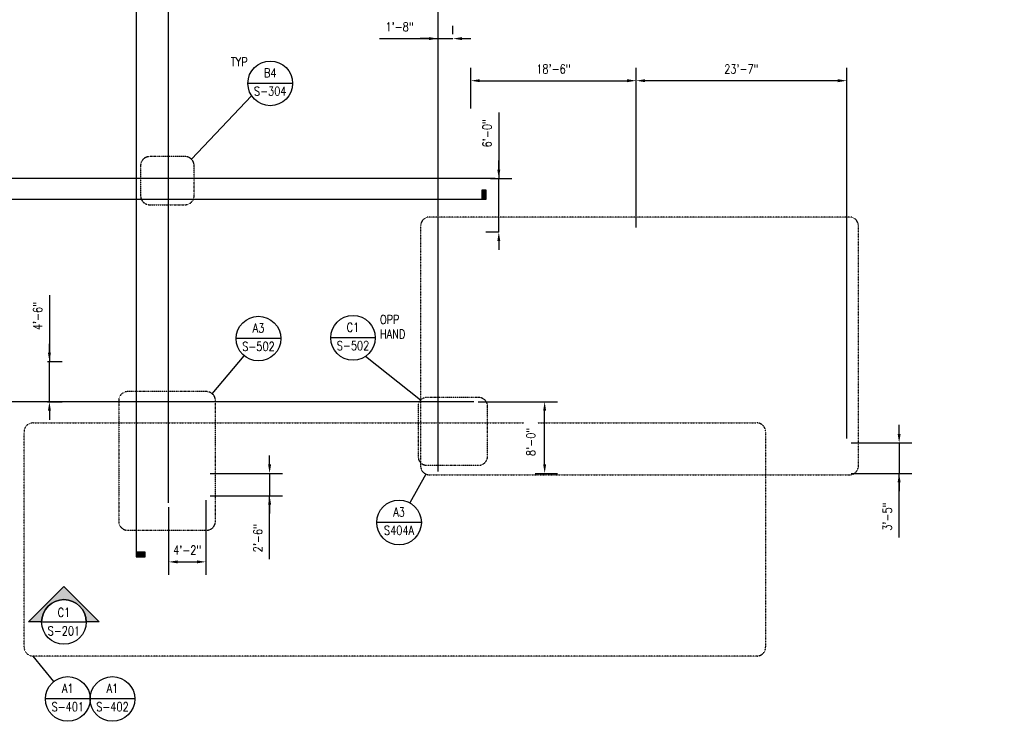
# Model space of a CAD drawing. Header units: inches. Extents: x -19111 to 19111, y -1073 to 833.
# Tile 58 of 59: x 6 to 1329, y -1073 to -131. Entities that reach past the tile are written whole.
import ezdxf
from ezdxf import colors
from ezdxf.entities.mleader import LeaderData, LeaderLine
from ezdxf.enums import TextEntityAlignment as Align
from ezdxf.math import Vec2, Vec3

# ---------------------------------------------------------------- set-up
doc = ezdxf.new("R2010")
doc.units = ezdxf.units.IN
doc.header["$MEASUREMENT"] = 0
for name, pattern in [('CENTER2', [1.125, 0.75, -0.125, 0.125, -0.125]), ('Dash', [0.25, 0.125, -0.125]), ('Dash Dot 3_16_', [0.3125, 0.1875, -0.0625, 0, -0.0625]), ('Grid Line 1_2_', [0.875, 0.5, -0.125, 0.125, -0.125])]:
    doc.linetypes.add(name, pattern=pattern)
for name, color, linetype in [('A-ANNO-SYMB', 2, 'Continuous'), ('G-ANNO-REFR', 2, 'Continuous'), ('G-ANNO-SYMB', 2, 'Continuous'), ('S-ANNO-DIMS', 1, 'Continuous'), ('S-ANNO-NOTE', 2, 'Continuous'), ('S-ANNO-SYMB', 2, 'Continuous'), ('S-ANNO-TEXT', 2, 'Continuous'), ('S-GRID', 1, 'CENTER2')]:
    doc.layers.add(name, color=color, linetype=linetype)
doc.styles.add('AEC_COMN_TITLE', font='romans.shx', dxfattribs={"width": 0.8, "height": 0.1875})
doc.styles.add('Annotative', font='romans.shx', dxfattribs={"width": 0.8, "height": 0.125})
doc.styles.add('Arial', font='romans.shx', dxfattribs={"width": 0.8})
doc.styles.add('ROMANS', font='romans.shx', dxfattribs={"width": 0.8})
doc.dimstyles.new('Annotative', dxfattribs={"dimscale": 0, "dimtxt": 0.125, "dimasz": 0.125, "dimexe": 0.18, "dimexo": 0.0625, "dimgap": 0.09, "dimtad": 1, "dimdec": 3, "dimzin": 3, "dimdsep": 46, "dimlunit": 4, "dimtxsty": 'Annotative', "dimcen": 0.09, "dimclrt": 2, "dimazin": 2, "dimtfac": 1, "dimtdec": 3, "dimtmove": 1, "dimatfit": 0, "dimfxl": 1, "dimtfill": 1, "dimfrac": 2, "dimtolj": 1, "dimtzin": 0, "dimarcsym": 0})

# ---------------------------------------------------------------- blocks, each defined once
blk = doc.blocks.new('*D4')
at = {"layer": 'Defpoints', "color": 0, "transparency": 16777216}
for p in [(37.4, -590), (45.9, -590), (37.4, -644)]:
    blk.add_point(p, dxfattribs=at)
at = {"layer": 'S-ANNO-DIMS', "color": 0, "lineweight": -2, "transparency": 16777216}
for p, q in [((45.9, -500.6), (45.9, -590)), ((45.9, -578), (45.9, -566)), ((43.4, -590), (63.2, -590)), ((45.9, -644), (45.9, -590)), ((45.9, -644), (45.9, -590)), ((43.4, -644), (63.2, -644)), ((45.9, -656), (45.9, -668))]:
    blk.add_line(p, q, dxfattribs=at)
at = {"layer": 'S-ANNO-DIMS', "color": 0, "transparency": 16777216}
for points in [[(43.9, -578), (47.9, -578), (45.9, -590)], [(43.9, -656), (47.9, -656), (45.9, -644)]]:
    blk.add_solid(points, dxfattribs=at)
at = {"layer": 'S-ANNO-DIMS', "color": 2, "lineweight": -3, "transparency": 16777216, "insert": (30.1, -528.7), "char_height": 12, "width": 49.311, "attachment_point": 5, "rotation": 90, "style": 'Annotative', "bg_fill": 3, "box_fill_scale": 1.25, "bg_fill_color": 256, "bg_fill_true_color": 13158600, "bg_fill_transparency": 0}
blk.add_mtext('\\A1;4\'-6"', dxfattribs=at)
blk = doc.blocks.new('*D15')
at = {"layer": 'Defpoints', "color": 0, "transparency": 16777216}
for p in [(834, -212.7), (612, -256.1), (834, -416)]:
    blk.add_point(p, dxfattribs=at)
at = {"layer": 'S-ANNO-DIMS', "color": 0, "lineweight": -2, "transparency": 16777216}
for p, q in [((612, -250.1), (612, -195.5)), ((834, -410), (834, -195.5)), ((624, -212.7), (822, -212.7))]:
    blk.add_line(p, q, dxfattribs=at)
at = {"layer": 'S-ANNO-DIMS', "color": 0, "transparency": 16777216}
for points in [[(624, -210.7), (624, -214.7), (612, -212.7)], [(822, -210.7), (822, -214.7), (834, -212.7)]]:
    blk.add_solid(points, dxfattribs=at)
at = {"layer": 'S-ANNO-DIMS', "color": 2, "lineweight": -3, "transparency": 16777216, "insert": (723, -197), "char_height": 12, "width": 60.165, "attachment_point": 5, "style": 'Annotative', "bg_fill": 3, "box_fill_scale": 1.25, "bg_fill_color": 256, "bg_fill_true_color": 13158600, "bg_fill_transparency": 0}
blk.add_mtext('\\A1;18\'-6"', dxfattribs=at)
blk = doc.blocks.new('*D14')
at = {"layer": 'Defpoints', "color": 0, "transparency": 16777216}
for p in [(616, -644), (711.2, -644), (692.3, -740)]:
    blk.add_point(p, dxfattribs=at)
at = {"layer": 'S-ANNO-DIMS', "color": 0, "lineweight": -2, "transparency": 16777216}
for p, q in [((622, -644), (728.5, -644)), ((711.2, -728), (711.2, -656)), ((698.3, -740), (728.5, -740))]:
    blk.add_line(p, q, dxfattribs=at)
at = {"layer": 'S-ANNO-DIMS', "color": 0, "transparency": 16777216}
for points in [[(709.2, -656), (713.2, -656), (711.2, -644)], [(709.2, -728), (713.2, -728), (711.2, -740)]]:
    blk.add_solid(points, dxfattribs=at)
at = {"layer": 'S-ANNO-DIMS', "color": 2, "lineweight": -3, "transparency": 16777216, "insert": (686.6, -716.7), "char_height": 12, "width": 49.311, "attachment_point": 1, "rotation": 90, "line_spacing_factor": 0.983083, "style": 'Annotative', "bg_fill": 3, "box_fill_scale": 1.25, "bg_fill_color": 256, "bg_fill_true_color": 13158600, "bg_fill_transparency": 0}
blk.add_mtext('\\A1;8\'-0"', dxfattribs=at)
blk = doc.blocks.new('*D16')
at = {"layer": 'Defpoints', "color": 0, "transparency": 16777216}
for p in [(632.3, -344), (649.6, -344), (654.7, -416)]:
    blk.add_point(p, dxfattribs=at)
at = {"layer": 'S-ANNO-DIMS', "color": 0, "lineweight": -2, "transparency": 16777216}
for p, q in [((649.6, -255.4), (649.6, -344)), ((649.6, -332), (649.6, -320)), ((638.3, -344), (666.9, -344)), ((649.6, -416), (649.6, -344)), ((649.6, -416), (649.6, -344)), ((648.7, -416), (632.3, -416)), ((649.6, -428), (649.6, -440))]:
    blk.add_line(p, q, dxfattribs=at)
at = {"layer": 'S-ANNO-DIMS', "color": 0, "transparency": 16777216}
for points in [[(647.6, -332), (651.6, -332), (649.6, -344)], [(647.6, -428), (651.6, -428), (649.6, -416)]]:
    blk.add_solid(points, dxfattribs=at)
at = {"layer": 'S-ANNO-DIMS', "color": 2, "lineweight": -3, "transparency": 16777216, "insert": (633.8, -283.3), "char_height": 12, "width": 49.311, "attachment_point": 5, "rotation": 90, "style": 'Annotative', "bg_fill": 3, "box_fill_scale": 1.25, "bg_fill_color": 256, "bg_fill_true_color": 13158600, "bg_fill_transparency": 0}
blk.add_mtext('\\A1;6\'-0"', dxfattribs=at)
blk = doc.blocks.new('*D18')
at = {"layer": 'Defpoints', "color": 0, "transparency": 16777216}
for p in [(1117, -699), (1117, -740), (1187.4, -740)]:
    blk.add_point(p, dxfattribs=at)
at = {"layer": 'S-ANNO-DIMS', "color": 0, "lineweight": -2, "transparency": 16777216}
for p, q in [((1187.4, -687), (1187.4, -675)), ((1123, -699), (1204.7, -699)), ((1187.4, -699), (1187.4, -740)), ((1187.4, -699), (1187.4, -740)), ((1123, -740), (1204.7, -740)), ((1187.4, -826.2), (1187.4, -740)), ((1187.4, -752), (1187.4, -764))]:
    blk.add_line(p, q, dxfattribs=at)
at = {"layer": 'S-ANNO-DIMS', "color": 0, "transparency": 16777216}
for points in [[(1185.4, -687), (1189.4, -687), (1187.4, -699)], [(1185.4, -752), (1189.4, -752), (1187.4, -740)]]:
    blk.add_solid(points, dxfattribs=at)
at = {"layer": 'S-ANNO-DIMS', "color": 2, "lineweight": -3, "transparency": 16777216, "insert": (1171.6, -798.1), "char_height": 12, "attachment_point": 5, "rotation": 90, "style": 'Annotative', "bg_fill": 3, "box_fill_scale": 1.25, "bg_fill_color": 256, "bg_fill_true_color": 13158600, "bg_fill_transparency": 0}
blk.add_mtext('\\A1;3\'-5"', dxfattribs=at)
blk = doc.blocks.new('Detail Callout AEC')
at = {"color": 0, "linetype": 'ByBlock', "lineweight": -3, "transparency": 16777216}
blk.add_line((0.25, 0), (-0.25, 0), dxfattribs=at)
blk.add_circle((0, 0), 0.25, dxfattribs=at)
at = {"color": 0, "linetype": 'ByBlock', "lineweight": -3, "transparency": 16777216, "style": 'AEC_COMN_TITLE'}
for tag, p in [('VIEWNUMBER', (0, 0.051)), ('SHEETNUMBER', (0, -0.126))]:
    blk.add_attdef(tag, text='', height=0.0938, dxfattribs=at).set_placement(p, align=Align.CENTER)
blk = doc.blocks.new('*U25')
at = {"lineweight": -3}
blk.add_hatch(color=256, dxfattribs=at).paths.add_polyline_path([(17.455, 0), (17.517, 0), (17.517, 0.125), (17.455, 0.125)])
at = {"linetype": 'Continuous', "lineweight": -3}
blk.add_line((0.312, 0), (17.517, 0), dxfattribs=at)
at = {"lineweight": -3, "flags": 128}
blk.add_lwpolyline([(17.455, 0), (17.517, 0), (17.517, 0.125), (17.455, 0.125), (17.455, 0)], close=True, dxfattribs=at)
at = {"linetype": 'Continuous', "lineweight": -3, "style": 'Arial'}
blk.add_attdef('X#', text='', height=0.0938, dxfattribs=at).set_placement((0, 0.047), align=Align.BOTTOM_CENTER)
blk.add_attdef('X-###', text='', height=0.0938, dxfattribs=at).set_placement((0, -0.047), align=Align.TOP_CENTER)
blk = doc.blocks.new('*U23')
at = {"lineweight": -3}
h = blk.add_hatch(color=256, dxfattribs=at)
edge = h.paths.add_edge_path()
edge.add_line((0, 0.312), (0, 0.495))
edge.add_line((0, 0.495), (0.495, 0))
edge.add_line((0.495, 0), (0, -0.495))
edge.add_line((0, -0.495), (0, -0.312))
edge.add_arc((0, 0), 0.312, 270, 450)
blk.add_hatch(color=256, dxfattribs=at).paths.add_polyline_path([(0, -9.582), (0, -9.644), (0.125, -9.644), (0.125, -9.582)])
for p, q in [((0.495, 0), (0, 0.495)), ((-0.312, 0), (0.312, 0)), ((0, -0.495), (0.495, 0))]:
    blk.add_line(p, q, dxfattribs=at)
at = {"linetype": 'Continuous', "lineweight": -3}
blk.add_line((0, -0.312), (0, -9.644), dxfattribs=at)
at = {"lineweight": -3, "flags": 128}
blk.add_lwpolyline([(0, 0.312), (0, 0.495), (0.495, 0), (0, -0.495), (0, -0.312, 1), (0, 0.312)], format="xyb", close=True, dxfattribs=at)
blk.add_lwpolyline([(0.016, 0.312), (0.016, 0.312)], dxfattribs=at)
blk.add_lwpolyline([(0.016, 0.312), (0.016, 0.312)], dxfattribs=at)
blk.add_lwpolyline([(0, -9.582), (0, -9.644), (0.125, -9.644), (0.125, -9.582), (0, -9.582)], close=True, dxfattribs=at)
at = {"lineweight": -3}
blk.add_circle((0, 0), 0.312, dxfattribs=at)
at = {"linetype": 'Continuous', "lineweight": -3, "style": 'Arial'}
blk.add_attdef('X#', text='', height=0.0938, dxfattribs=at).set_placement((0, 0.047), align=Align.BOTTOM_CENTER)
blk.add_attdef('X-###', text='', height=0.0938, dxfattribs=at).set_placement((0, -0.047), align=Align.TOP_CENTER)
blk = doc.blocks.new('*D26')
at = {"layer": 'Defpoints', "color": 0, "transparency": 16777216}
for p in [(568, -156.2), (588, -156.2), (588, -156.2)]:
    blk.add_point(p, dxfattribs=at)
at = {"layer": 'S-ANNO-DIMS', "color": 0, "lineweight": -2, "transparency": 16777216}
for p, q in [((568, -150.2), (568, -138.9)), ((588, -150.2), (588, -138.9)), ((489.1, -156.2), (568, -156.2)), ((556, -156.2), (544, -156.2)), ((568, -156.2), (588, -156.2)), ((568, -156.2), (588, -156.2)), ((600, -156.2), (612, -156.2))]:
    blk.add_line(p, q, dxfattribs=at)
at = {"layer": 'S-ANNO-DIMS', "color": 0, "transparency": 16777216}
for points in [[(556, -154.2), (556, -158.2), (568, -156.2)], [(600, -154.2), (600, -158.2), (588, -156.2)]]:
    blk.add_solid(points, dxfattribs=at)
at = {"layer": 'S-ANNO-DIMS', "color": 2, "transparency": 16777216, "insert": (516.4, -140.4), "char_height": 12, "attachment_point": 5, "style": 'Annotative', "bg_fill": 3, "box_fill_scale": 1.25, "bg_fill_color": 256, "bg_fill_true_color": 13158600, "bg_fill_transparency": 0}
blk.add_mtext('\\A1;1\'-8"', dxfattribs=at)
blk = doc.blocks.new('*U30')
at = {"lineweight": -3}
h = blk.add_hatch(color=256, dxfattribs=at)
edge = h.paths.add_edge_path()
edge.add_line((-0.312, 0), (-0.495, 0))
edge.add_line((-0.495, 0), (0, 0.495))
edge.add_line((0, 0.495), (0.495, 0))
edge.add_line((0.495, 0), (0.312, 0))
edge.add_arc((0, 0), 0.312, 0, 180)
for p, q in [((0, 0.495), (-0.495, 0)), ((0.495, 0), (0, 0.495)), ((-0.312, 0), (0.312, 0))]:
    blk.add_line(p, q, dxfattribs=at)
at = {"lineweight": -3, "flags": 128}
blk.add_lwpolyline([(-0.312, 0), (-0.495, 0), (0, 0.495), (0.495, 0), (0.312, 0, 1), (-0.312, 0)], format="xyb", close=True, dxfattribs=at)
blk.add_lwpolyline([(-0.312, 0.016), (-0.312, 0.016)], dxfattribs=at)
blk.add_lwpolyline([(-0.312, 0.016), (-0.312, 0.016)], dxfattribs=at)
at = {"lineweight": -3}
blk.add_circle((0, 0), 0.312, dxfattribs=at)
at = {"linetype": 'Continuous', "lineweight": -3, "style": 'Arial'}
blk.add_attdef('X#', text='', height=0.0938, dxfattribs=at).set_placement((0, 0.047), align=Align.BOTTOM_CENTER)
blk.add_attdef('X-###', text='', height=0.0938, dxfattribs=at).set_placement((0, -0.047), align=Align.TOP_CENTER)
blk = doc.blocks.new('*D43')
at = {"layer": 'Defpoints', "color": 0, "transparency": 16777216}
for p in [(834, -212.7), (834, -416), (1117, -699)]:
    blk.add_point(p, dxfattribs=at)
at = {"layer": 'S-ANNO-DIMS', "color": 0, "lineweight": -2, "transparency": 16777216}
for p, q in [((834, -410), (834, -195.5)), ((1117, -693), (1117, -195.5)), ((1105, -212.7), (846, -212.7))]:
    blk.add_line(p, q, dxfattribs=at)
at = {"layer": 'S-ANNO-DIMS', "color": 0, "transparency": 16777216}
for points in [[(846, -210.7), (846, -214.7), (834, -212.7)], [(1105, -210.7), (1105, -214.7), (1117, -212.7)]]:
    blk.add_solid(points, dxfattribs=at)
at = {"layer": 'S-ANNO-DIMS', "color": 2, "lineweight": -3, "transparency": 16777216, "insert": (975.5, -197), "char_height": 12, "width": 60.165, "attachment_point": 5, "style": 'Annotative', "bg_fill": 3, "box_fill_scale": 1.25, "bg_fill_color": 256, "bg_fill_true_color": 13158600, "bg_fill_transparency": 0}
blk.add_mtext('\\A1;23\'-7"', dxfattribs=at)
blk = doc.blocks.new('*D52')
at = {"layer": 'Defpoints', "color": 0, "transparency": 16777216}
for p in [(206, -779.5), (256, -770), (256, -858.9)]:
    blk.add_point(p, dxfattribs=at)
at = {"layer": 'S-ANNO-DIMS', "color": 0, "lineweight": -2, "transparency": 16777216}
for p, q in [((256, -776), (256, -876.2)), ((206, -785.5), (206, -876.2)), ((218, -858.9), (244, -858.9))]:
    blk.add_line(p, q, dxfattribs=at)
at = {"layer": 'S-ANNO-DIMS', "color": 2, "transparency": 16777216, "insert": (231, -843.1), "char_height": 12, "attachment_point": 5, "style": 'Annotative', "bg_fill": 3, "box_fill_scale": 1.25, "bg_fill_color": 256, "bg_fill_true_color": 13158600, "bg_fill_transparency": 0}
blk.add_mtext('\\A1;4\'-2"', dxfattribs=at)
at = {"layer": 'S-ANNO-DIMS', "color": 0, "transparency": 16777216}
for points in [[(218, -856.9), (218, -860.9), (206, -858.9)], [(244, -856.9), (244, -860.9), (256, -858.9)]]:
    blk.add_solid(points, dxfattribs=at)
blk = doc.blocks.new('*D53')
at = {"layer": 'Defpoints', "color": 0, "transparency": 16777216}
for p in [(256, -740), (256, -770), (341.7, -770)]:
    blk.add_point(p, dxfattribs=at)
at = {"layer": 'S-ANNO-DIMS', "color": 0, "lineweight": -2, "transparency": 16777216}
for p, q in [((341.7, -728), (341.7, -716)), ((262, -740), (359, -740)), ((341.7, -740), (341.7, -770)), ((341.7, -740), (341.7, -770)), ((262, -770), (359, -770)), ((341.7, -855.2), (341.7, -770)), ((341.7, -782), (341.7, -794))]:
    blk.add_line(p, q, dxfattribs=at)
at = {"layer": 'S-ANNO-DIMS', "color": 0, "transparency": 16777216}
for points in [[(339.7, -728), (343.7, -728), (341.7, -740)], [(339.7, -782), (343.7, -782), (341.7, -770)]]:
    blk.add_solid(points, dxfattribs=at)
at = {"layer": 'S-ANNO-DIMS', "color": 2, "transparency": 16777216, "insert": (325.9, -827.1), "char_height": 12, "attachment_point": 5, "rotation": 90, "style": 'Annotative', "bg_fill": 3, "box_fill_scale": 1.25, "bg_fill_color": 256, "bg_fill_true_color": 13158600, "bg_fill_transparency": 0}
blk.add_mtext('\\A1;2\'-6"', dxfattribs=at)

msp = doc.modelspace()

# ---------------------------------------------------------------- linework, layer by layer
at = {"layer": 'A-ANNO-SYMB', "lineweight": -3}
for p, q in [((236.5396, -317.9681), (317.5535, -232.9064)), ((264.5953, -633.0867), (307.4683, -582.0225)), ((544.5629, -641.7469), (470.4319, -582.9384)), ((551.7211, -741.0103), (530.1787, -779.7704)), ((51.6803, -1019.6884), (23.8785, -985.3653))]:
    msp.add_line(p, q, dxfattribs=at)
at = {"layer": 'A-ANNO-SYMB', "linetype": 'Dash Dot 3_16_', "lineweight": -3}
for points in [[(180.3794, -379.2555), (228.2636, -379.2555, 0.414213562), (240.2636, -367.2555), (240.2636, -326.6576, 0.414213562), (228.2636, -314.6576), (180.3794, -314.6576, 0.414213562), (168.3794, -326.6576), (168.3794, -367.2555, 0.414213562)], [(268.8792, -804.4459), (268.8792, -642.277, 0.414213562), (256.8792, -630.277), (151.0387, -630.277, 0.414213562), (139.0387, -642.277), (139.0387, -804.4459, 0.414213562), (151.0387, -816.4459), (256.8792, -816.4459, 0.414213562)], [(553.1121, -729.2349), (622.474, -729.2349, 0.414213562), (634.474, -717.2349), (634.474, -650.1679, 0.414213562), (622.474, -638.1679), (553.1121, -638.1679, 0.414213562), (541.1121, -650.1679), (541.1121, -717.2349, 0.414213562)]]:
    msp.add_lwpolyline(points, format="xyb", close=True, dxfattribs=at)
at = {"layer": 'S-GRID', "linetype": 'Grid Line 1_2_', "lineweight": -3}
for p, q in [((206.0157, -779.4518), (206.0157, 214.7267)), ((568.0157, -737.3393), (568.0157, 214.7267)), ((644.5128, -344), (-1328.8097, -344)), ((616.0157, -644), (-1328.8097, -644))]:
    msp.add_line(p, q, dxfattribs=at)

# ---------------------------------------------------------------- block references
at = {"layer": 'G-ANNO-REFR', "lineweight": -3}
ref = msp.add_blockref('Detail Callout AEC', (342.5177, -216.2694), dxfattribs=dict(at, xscale=119.9997600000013, yscale=119.9997600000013, zscale=119.9997600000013))
ref.add_attrib('VIEWNUMBER', 'B4', dxfattribs={"layer": 'S-ANNO-TEXT', "color": 1, "transparency": 16777216, "height": 12, "style": 'ROMANS', "width": 0.8}).set_placement((342.5177, -211.7694), align=Align.BOTTOM_CENTER)
ref.add_attrib('SHEETNUMBER', 'S-304', dxfattribs={"layer": 'S-ANNO-TEXT', "color": 1, "transparency": 16777216, "height": 12, "style": 'ROMANS', "width": 0.8}).set_placement((342.5177, -232.7794), align=Align.CENTER)
ref = msp.add_blockref('Detail Callout AEC', (326.7586, -559.0468), dxfattribs=dict(at, xscale=119.9997600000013, yscale=119.9997600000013, zscale=119.9997600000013))
ref.add_attrib('VIEWNUMBER', 'A3', dxfattribs={"layer": 'S-ANNO-TEXT', "color": 1, "transparency": 16777216, "height": 12, "style": 'ROMANS', "width": 0.8}).set_placement((326.7586, -554.5468), align=Align.BOTTOM_CENTER)
ref.add_attrib('SHEETNUMBER', 'S-502', dxfattribs={"layer": 'S-ANNO-TEXT', "color": 1, "transparency": 16777216, "height": 12, "style": 'ROMANS', "width": 0.8}).set_placement((326.7586, -575.5567), align=Align.CENTER)
ref = msp.add_blockref('Detail Callout AEC', (453.7196, -558.0246), dxfattribs=dict(at, xscale=119.9997600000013, yscale=119.9997600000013, zscale=119.9997600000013))
ref.add_attrib('VIEWNUMBER', 'C1', dxfattribs={"layer": 'S-ANNO-TEXT', "color": 1, "transparency": 16777216, "height": 12, "style": 'ROMANS', "width": 0.8}).set_placement((453.7196, -553.5246), align=Align.BOTTOM_CENTER)
ref.add_attrib('SHEETNUMBER', 'S-502', dxfattribs={"layer": 'S-ANNO-TEXT', "color": 1, "transparency": 16777216, "height": 12, "style": 'ROMANS', "width": 0.8}).set_placement((453.7196, -574.5346), align=Align.CENTER)
ref = msp.add_blockref('Detail Callout AEC', (515.6048, -805.9925), dxfattribs=dict(at, xscale=119.9997600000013, yscale=119.9997600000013, zscale=119.9997600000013))
ref.add_attrib('VIEWNUMBER', 'A3', dxfattribs={"layer": 'S-ANNO-TEXT', "color": 1, "transparency": 16777216, "height": 12, "style": 'ROMANS', "width": 0.8}).set_placement((515.6048, -801.4925), align=Align.BOTTOM_CENTER)
ref.add_attrib('SHEETNUMBER', 'S404A', dxfattribs={"layer": 'S-ANNO-TEXT', "color": 1, "transparency": 16777216, "height": 12, "style": 'ROMANS', "width": 0.8}).set_placement((515.6048, -822.5025), align=Align.CENTER)
ref = msp.add_blockref('Detail Callout AEC', (70.5631, -1043.0002), dxfattribs=dict(at, xscale=119.9997600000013, yscale=119.9997600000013, zscale=119.9997600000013))
ref.add_attrib('VIEWNUMBER', 'A1', dxfattribs={"layer": 'S-ANNO-TEXT', "color": 1, "transparency": 16777216, "height": 12, "style": 'ROMANS', "width": 0.8}).set_placement((70.5631, -1038.5002), align=Align.BOTTOM_CENTER)
ref.add_attrib('SHEETNUMBER', 'S-401', dxfattribs={"layer": 'S-ANNO-TEXT', "color": 1, "transparency": 16777216, "height": 12, "style": 'ROMANS', "width": 0.8}).set_placement((70.5631, -1059.5102), align=Align.CENTER)
ref = msp.add_blockref('Detail Callout AEC', (130.5631, -1043.0002), dxfattribs=dict(at, xscale=119.9997600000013, yscale=119.9997600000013, zscale=119.9997600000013))
ref.add_attrib('VIEWNUMBER', 'A1', dxfattribs={"layer": 'S-ANNO-TEXT', "color": 1, "transparency": 16777216, "height": 12, "style": 'ROMANS', "width": 0.8}).set_placement((130.5631, -1038.5002), align=Align.BOTTOM_CENTER)
ref.add_attrib('SHEETNUMBER', 'S-402', dxfattribs={"layer": 'S-ANNO-TEXT', "color": 1, "transparency": 16777216, "height": 12, "style": 'ROMANS', "width": 0.8}).set_placement((130.5631, -1059.5102), align=Align.CENTER)
at = {"layer": 'G-ANNO-SYMB', "lineweight": -3}
ref = msp.add_blockref('*U23', (162.6211, 73.8651), dxfattribs=dict(at, xscale=96, yscale=96, zscale=96))
ref.add_attrib('X-###', 'S-301', dxfattribs={"layer": 'S-ANNO-SYMB', "color": 1, "linetype": 'Continuous', "lineweight": -2, "height": 12, "style": 'ROMANS', "width": 0.8}).set_placement((162.6211, 69.3651), align=Align.TOP_CENTER)
ref.add_attrib('X#', 'B1', dxfattribs={"layer": 'S-ANNO-TEXT', "color": 1, "linetype": 'Continuous', "lineweight": -2, "height": 12, "style": 'ROMANS', "width": 0.8}).set_placement((162.6211, 78.3651), align=Align.BOTTOM_CENTER)
at = {"layer": 'S-ANNO-SYMB'}
ref = msp.add_blockref('*U30', (65.3293, -939.5345), dxfattribs=dict(at, xscale=96, yscale=96, zscale=96))
ref.add_attrib('VIEWNUMBER', 'C1', dxfattribs={"layer": '0', "color": 1, "linetype": 'ByBlock', "lineweight": -2, "transparency": 16777216, "height": 12, "style": 'ROMANS', "width": 0.796875}).set_placement((65.3293, -936.3772), align=Align.BOTTOM_CENTER)
ref.add_attrib('SHEETNUMBER', 'S-201', dxfattribs={"layer": '0', "color": 1, "linetype": 'ByBlock', "lineweight": -2, "transparency": 16777216, "height": 12, "style": 'ROMANS', "width": 0.796875}).set_placement((65.3293, -961.2169), align=Align.BOTTOM_CENTER)

# ---------------------------------------------------------------- texts
at = {"layer": 'A-ANNO-SYMB', "lineweight": -3, "insert": (489.8224, -543.2044), "char_height": 12, "width": 27.99874, "attachment_point": 4, "line_spacing_factor": 0.981704, "style": 'Annotative'}
msp.add_mtext('\\pxt3.2,6.4,9.6,12.8,16,19.2,22.4,25.6,28.8,32,35.2,38.4,41.6,44.8,48,51.2,54.4,57.6,60.8,64,67.2,70.4,73.6,76.8,80,83.2,86.4,89.6,92.8,96,99.2,102.4;OPP\\PHAND', dxfattribs=at)
at = {"layer": 'S-ANNO-NOTE', "lineweight": -3, "insert": (289.492, -181.3877), "char_height": 12, "width": 26.873953, "attachment_point": 1, "line_spacing_factor": 0.981704, "style": 'Annotative'}
msp.add_mtext('\\pxt3.2,6.4,9.6,12.8,16,19.2,22.4,25.6,28.8,32,35.2,38.4,41.6,44.8,48,51.2,54.4,57.6,60.8,64,67.2,70.4,73.6,76.8,80,83.2,86.4,89.6,92.8,96,99.2,102.4;{TYP}', dxfattribs=at)

# ---------------------------------------------------------------- next in the draw order: dimensions: what is measured, and where the dimension line sits
at = {"layer": 'S-ANNO-DIMS'}
dim = msp.add_linear_dim(base=(588.0157, -156.1553), p1=(568.0157, -156.1553), p2=(588.0157, -156.1553), dimstyle='Annotative', override={"dimpost": '\\X'}, dxfattribs=at)
dim.commit()
dim.dimension.update_dxf_attribs({"geometry": '*D26', "text_midpoint": (516.4383, -155.8613), "dimtype": 160})
at = {"layer": 'S-ANNO-DIMS', "lineweight": -3}
dim = msp.add_linear_dim(base=(834.0157, -212.7329), p1=(612.0157, -256.0876), p2=(834.0157, -416), dimstyle='Annotative', override={"dimpost": '\\X'}, dxfattribs=at)
dim.commit()
dim.dimension.update_dxf_attribs({"geometry": '*D15', "text_midpoint": (723.0157, -196.95)})
dim = msp.add_linear_dim(base=(45.8852, -590), p1=(37.3999, -644), p2=(37.3999, -590), angle=90, dimstyle='Annotative', override={"dimpost": '\\X'}, dxfattribs=at)
dim.commit()
dim.dimension.update_dxf_attribs({"geometry": '*D4', "text_midpoint": (45.8852, -528.6845), "dimtype": 160})

# ---------------------------------------------------------------- next in the draw order: linework, layer by layer
at = {"layer": 'S-ANNO-SYMB', "linetype": 'Dash', "lineweight": -3}
msp.add_lwpolyline([(11.8785, -973.3653), (11.8785, -684.2671, -0.414213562), (23.8785, -672.2671), (996.0762, -672.2671, -0.414213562), (1008.0762, -684.2671), (1008.0762, -973.3653, -0.414213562), (996.0762, -985.3653), (23.8785, -985.3653, -0.414213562)], format="xyb", close=True, dxfattribs=at)

# ---------------------------------------------------------------- next in the draw order: dimensions: what is measured, and where the dimension line sits
at = {"layer": 'S-ANNO-DIMS', "lineweight": -3}
dim = msp.add_linear_dim(base=(649.5986, -344), p1=(654.7163, -416), p2=(632.3186, -344), angle=90, dimstyle='Annotative', override={"dimpost": '\\X'}, dxfattribs=at)
dim.commit()
dim.dimension.update_dxf_attribs({"geometry": '*D16', "text_midpoint": (651.5976, -283.2831), "dimtype": 160})

# ---------------------------------------------------------------- next in the draw order: leaders
at = {"layer": 'S-ANNO-NOTE'}
ml = msp.add_multileader_mtext('Standard', dxfattribs=at)
ml.set_content('INDICATES INSIDE FACE OF PILASTER', color=256, style='Annotative')
ml.set_leader_properties(color=1, linetype='ByLayer', lineweight=-1)
ml.build(insert=Vec2(0, 0))
ml.multileader.update_dxf_attribs({"text_right_attachment_type": 3, "dogleg_length": 0.125, "arrow_head_size": 12, "scale": 96})
ctx = ml.context
ctx.base_point, ctx.scale, ctx.char_height, ctx.arrow_head_size, ctx.landing_gap_size, ctx.plane_origin = Vec3(-1265.0885, -476.4156), 96, 12, 12, 8.64, Vec3(-1125.2686, -624.2126)
ctx.right_attachment = 3
notes = []
notes.append((ctx, [(0, (1, 1, 0), (-1146.6656, -516.4156), (-1, 0), 12, [(0, [(-1146.6656, -644)], 0, [])])]))
ctx.mtext.insert, ctx.mtext.width, ctx.mtext.flow_direction = Vec3(-1256.4485, -470.4156), 91.811975, 5
for ctx, leaders in notes:
    for number, flags, end, landing, length, lines in leaders:
        leader = LeaderData()
        leader.index, (leader.has_last_leader_line, leader.has_dogleg_vector, leader.attachment_direction) = number, flags
        leader.last_leader_point, leader.dogleg_vector, leader.dogleg_length = Vec3(end), Vec3(landing), length
        for number, points, colour, breaks in lines:
            line = LeaderLine()
            line.index, line.vertices, line.color, line.breaks = number, Vec3.list(points), colors.encode_raw_color(colour), breaks
            leader.lines.append(line)
        ctx.leaders.append(leader)

# ---------------------------------------------------------------- next in the draw order: linework, layer by layer
at = {"layer": 'S-ANNO-SYMB', "linetype": 'Dash', "lineweight": -3}
msp.add_lwpolyline([(1132.6969, -730.0305), (1132.6969, -407.7969, 0.414213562), (1120.6969, -395.7969), (556.5629, -395.7969, 0.414213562), (544.5629, -407.7969), (544.5629, -730.0305, 0.414213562), (556.5629, -742.0305), (1120.6969, -742.0305, 0.414213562)], format="xyb", close=True, dxfattribs=at)

# ---------------------------------------------------------------- next in the draw order: block references
at = {"layer": 'G-ANNO-SYMB', "lineweight": -3, "xscale": 96, "yscale": 96, "zscale": 96}
msp.add_blockref('*U25', (-1049.0849, -371.855), dxfattribs=at)

# ---------------------------------------------------------------- next in the draw order: texts
at = {"layer": 'S-ANNO-TEXT', "insert": (-20.2729, -470.6957), "char_height": 12, "width": 60.909431, "attachment_point": 1, "rotation": 90, "style": 'Annotative', "bg_fill": 3, "box_fill_scale": 1.5, "bg_fill_color": 256, "bg_fill_transparency": 0}
msp.add_mtext('SLAB CJ', dxfattribs=at)

# ---------------------------------------------------------------- next in the draw order: dimensions: what is measured, and where the dimension line sits
at = {"layer": 'S-ANNO-DIMS'}
dim = msp.add_linear_dim(base=(256.0157, -858.9286), p1=(206.0157, -779.4518), p2=(256.0157, -770.0208), dimstyle='Annotative', override={"dimpost": '\\X'}, dxfattribs=at)
dim.commit()
dim.dimension.update_dxf_attribs({"geometry": '*D52', "text_midpoint": (231.0157, -858.9286), "dimtype": 160})

# ---------------------------------------------------------------- next in the draw order: dimensions: what is measured, and where the dimension line sits
at = {"layer": 'S-ANNO-DIMS', "lineweight": -3}
for base, p1, p2, picture, middle in [((711.2371, -644), (692.2522, -740), (616.0157, -644), '*D14', (711.2371, -692)), ((1187.3751, -740), (1116.9843, -699), (1116.9843, -740), '*D18', (1187.3751, -798.1143))]:
    dim = msp.add_linear_dim(base=base, p1=p1, p2=p2, angle=90, dimstyle='Annotative', override={"dimpost": '\\X'}, dxfattribs=at)
    dim.commit()
    dim.dimension.update_dxf_attribs({"geometry": picture, "text_midpoint": middle, "dimtype": 160})
at = {"layer": 'S-ANNO-DIMS'}
dim = msp.add_linear_dim(base=(341.6973, -770.0208), p1=(256.0157, -740.0208), p2=(256.0157, -770.0208), angle=90, dimstyle='Annotative', override={"dimpost": '\\X'}, dxfattribs=at)
dim.commit()
dim.dimension.update_dxf_attribs({"geometry": '*D53', "text_midpoint": (341.6973, -827.1272), "dimtype": 160})

# ---------------------------------------------------------------- next in the draw order: dimensions: what is measured, and where the dimension line sits
at = {"layer": 'S-ANNO-DIMS', "lineweight": -3}
dim = msp.add_linear_dim(base=(833.9843, -212.7329), p1=(1116.9843, -699), p2=(833.9843, -416), angle=180, dimstyle='Annotative', override={"dimpost": '\\X'}, dxfattribs=at)
dim.commit()
dim.dimension.update_dxf_attribs({"geometry": '*D43', "text_midpoint": (975.4843, -196.95)})

doc.saveas('drawing.dxf')
